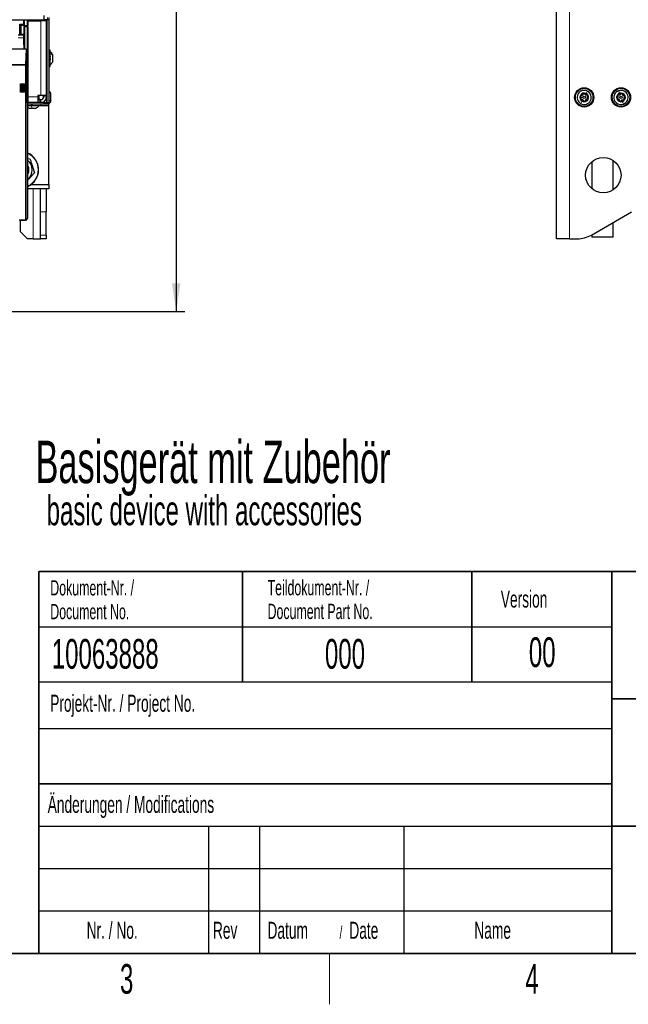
# Paper-space layout 'Blatt3' of a CAD drawing. Header units: millimetres. Extents: x 5 to 418, y 2 to 292.
# Tile 10 of 83: x 133 to 204, y 6 to 122. Entities that reach past the tile are written whole.
import ezdxf

# ---------------------------------------------------------------- set-up
doc = ezdxf.new("R2010")
doc.units = ezdxf.units.MM
doc.layers.add('SLD-0', color=7, linetype='Continuous')
doc.styles.add('SLDTEXTSTYLE0', font='TXT', dxfattribs={"width": 0.605})
doc.dimstyles.new('SLDDIMSTYLE2', dxfattribs={"dimtxt": 3.5, "dimasz": 3.302, "dimexe": 0, "dimexo": 0.0625, "dimgap": 0.875, "dimtad": 1, "dimdec": 1, "dimlfac": 6, "dimrnd": 1e-09, "dimzin": 12, "dimdsep": 46, "dimtxsty": 'SLDTEXTSTYLE0', "dimsah": 1, "dimcen": 0.09, "dimadec": 0, "dimazin": 3, "dimtfac": 1, "dimtofl": 0, "dimtmove": 0, "dimatfit": 3, "dimfxl": 1, "dimfrac": 2, "dimtolj": 1, "dimtzin": 12, "dimarcsym": 0})

# ---------------------------------------------------------------- blocks, each defined once
blk = doc.blocks.new('_D_20')
at = {"layer": 'SLD-0', "color": 7}
for p, q in [((134.35, 242.06), (152.19, 242.06)), ((151.19, 242.06), (151.19, 87.66)), ((127.16, 87.66), (152.19, 87.66))]:
    blk.add_line(p, q, dxfattribs=at)
for centre, start, end in [((148.5, 165.51), 63.4349, 116.5651), ((148.5, 164.22), 243.4349, 296.5651)]:
    blk.add_arc(centre, 6.01, start, end, dxfattribs=at)
for points in [[(151.19, 242.06), (150.68, 238.76), (151.69, 238.76)], [(151.19, 87.66), (151.69, 90.97), (150.68, 90.97)]]:
    blk.add_solid(points, dxfattribs=at)
at = {"layer": 'SLD-0', "color": 7, "insert": (146.67, 158.85), "char_height": 3.5, "attachment_point": 1, "rotation": 90, "style": 'SLDTEXTSTYLE0'}
blk.add_mtext('926,4', dxfattribs=at)

psp = doc.layouts.new('Blatt3')

# ---------------------------------------------------------------- linework, layer by layer
at = {"color": 7, "linetype": 'Continuous', "lineweight": 25}
for p, q in [((196.0056, 96.2268), (196.0056, 242.0601)), ((81.7714, 122.0518), (135.6047, 122.0518)), ((133.2547, 121.5169), (133.2547, 122.0518)), ((133.7297, 122.0518), (133.7297, 121.3746)), ((133.7381, 121.9351), (133.7297, 121.9353)), ((133.7381, 121.9351), (135.2381, 121.9351)), ((134.9381, 121.9351), (134.9381, 122.0518)), ((135.9047, 121.9351), (135.2381, 121.9351)), ((135.5714, 121.9351), (135.5714, 122.0518)), ((135.6047, 122.5635), (135.6047, 122.0518)), ((136.0214, 122.0518), (135.6047, 122.0518)), ((135.9047, 122.0518), (135.9047, 121.9351)), ((135.9047, 113.1185), (135.9047, 121.9351)), ((135.9381, 122.0518), (135.9381, 112.2851)), ((136.1881, 122.0518), (136.0214, 122.0518)), ((136.1881, 122.3018), (136.1881, 122.0518)), ((136.1881, 122.0518), (136.1881, 112.2851)), ((132.7851, 121.5169), (133.2547, 121.5169)), ((132.7851, 120.2944), (132.7851, 121.5169)), ((132.7851, 121.5169), (132.8131, 121.489)), ((132.8131, 121.489), (133.2268, 121.489)), ((132.8131, 120.6942), (132.8131, 121.489)), ((132.8148, 120.3241), (132.8131, 120.6942)), ((132.8131, 120.6942), (132.858, 120.6942)), ((132.858, 121.3685), (132.8668, 121.3772)), ((132.858, 121.3685), (132.858, 120.3133)), ((132.8668, 121.3772), (132.8668, 120.3133)), ((133.2365, 121.3772), (132.8668, 121.3772)), ((133.2268, 121.489), (133.2547, 121.5169)), ((133.2268, 121.489), (133.2268, 121.3772)), ((133.2365, 121.4987), (133.2365, 121.3772)), ((133.2365, 121.3772), (133.2365, 120.3127)), ((133.7297, 121.2079), (133.7297, 121.3746)), ((133.7297, 121.2079), (133.7297, 121.1948)), ((133.7297, 121.1948), (133.7297, 113.6114)), ((133.2305, 120.2464), (132.5881, 120.2464)), ((132.7851, 120.2944), (132.8148, 120.3241)), ((133.2547, 120.2944), (132.7851, 120.2944)), ((132.8148, 120.3241), (132.8273, 120.3241)), ((132.8275, 120.3624), (132.8273, 120.3241)), ((132.8273, 120.3241), (132.8381, 120.3133)), ((132.858, 120.3624), (132.8275, 120.3624)), ((132.8381, 120.3133), (133.2358, 120.3133)), ((133.2547, 120.2944), (133.2358, 120.3133)), ((133.2363, 119.9131), (133.2363, 118.5798)), ((133.2547, 119.0723), (133.2547, 120.2944)), ((133.2363, 118.5798), (125.8898, 118.5798)), ((133.2363, 119.0723), (133.2547, 119.0723)), ((133.5024, 118.5798), (133.2363, 118.5798)), ((133.5851, 118.4844), (133.5312, 116.7034)), ((133.5851, 118.4844), (133.5851, 113.4964)), ((136.3547, 118.1925), (136.3547, 118.4018)), ((135.9381, 117.9185), (135.9047, 117.9185)), ((136.2961, 117.7474), (136.3547, 117.7474)), ((136.2961, 117.6786), (136.3547, 117.6786)), ((136.3547, 116.6018), (136.3547, 118.1925)), ((136.6464, 117.8184), (136.6464, 117.9143)), ((136.6464, 117.0893), (136.6464, 117.8184)), ((135.9047, 117.0851), (135.9381, 117.0851)), ((132.8341, 114.4821), (133.3053, 114.4821)), ((132.8341, 113.5108), (132.8341, 114.4821)), ((132.8341, 114.4821), (132.8399, 114.4762)), ((132.8399, 114.4762), (132.8653, 114.4762)), ((132.8399, 113.5166), (132.8399, 114.4762)), ((132.9285, 114.4131), (132.8653, 114.4762)), ((132.9285, 114.4131), (133.0531, 114.4131)), ((132.9285, 114.4131), (132.9285, 113.5798)), ((133.0531, 114.4131), (133.2198, 114.4102)), ((133.0531, 113.5798), (133.0531, 114.4131)), ((133.1047, 114.2851), (133.1047, 113.7851)), ((133.25, 114.2851), (133.1047, 114.2851)), ((133.25, 113.7851), (133.1047, 113.7851)), ((133.2363, 114.4268), (133.2198, 114.4102)), ((133.2198, 114.2851), (133.2198, 114.4102)), ((133.25, 113.7865), (133.2198, 113.7441)), ((133.2198, 113.5827), (133.2198, 113.7851)), ((133.25, 114.4268), (133.2363, 114.4268)), ((133.3053, 114.4821), (133.25, 114.4268)), ((133.25, 113.5661), (133.25, 114.4268)), ((133.3053, 114.4821), (133.3053, 113.5108)), ((132.8341, 113.5108), (132.8399, 113.5166)), ((133.3053, 113.5108), (132.8341, 113.5108)), ((132.8653, 113.5166), (132.8399, 113.5166)), ((132.8653, 113.5166), (132.9285, 113.5798)), ((133.0531, 113.5798), (132.9285, 113.5798)), ((133.0531, 113.5798), (133.2198, 113.5827)), ((133.2198, 113.6812), (133.25, 113.7129)), ((133.25, 113.6137), (133.2198, 113.5834)), ((133.2198, 113.5827), (133.2363, 113.5661)), ((133.2363, 113.5661), (133.25, 113.5661)), ((133.3053, 113.5108), (133.25, 113.5661)), ((133.5851, 113.4964), (133.6054, 112.3327)), ((133.7297, 113.6114), (133.7297, 112.493)), ((135.2381, 113.1185), (134.9047, 113.1185)), ((134.9047, 113.1185), (134.9047, 112.9518)), ((134.9047, 112.9518), (134.9214, 112.9518)), ((134.9047, 112.9518), (134.9047, 112.2851)), ((135.1404, 112.6185), (134.9047, 112.6185)), ((134.9381, 112.9501), (134.9381, 113.1185)), ((135.0047, 112.6185), (135.0047, 112.8685)), ((135.1404, 112.6185), (135.1404, 112.2851)), ((135.2381, 112.6185), (135.1404, 112.6185)), ((135.9047, 113.1185), (135.2381, 113.1185)), ((135.5714, 113.1185), (135.5714, 112.9518)), ((135.8154, 112.6185), (135.9047, 112.6185)), ((135.9047, 113.1185), (135.9047, 112.9518)), ((135.9047, 112.6185), (135.9047, 112.9518)), ((135.9047, 112.7851), (135.9381, 112.7851)), ((135.9047, 112.6185), (135.9047, 112.2851)), ((136.4047, 112.5877), (136.4047, 113.4068)), ((136.4047, 112.3802), (136.4047, 112.5877)), ((133.7131, 112.225), (133.6054, 112.3327)), ((135.5131, 112.2851), (133.653, 112.2851)), ((133.7131, 98.6631), (133.7131, 112.225)), ((135.5131, 112.0851), (133.7131, 112.0851)), ((133.7131, 111.9185), (135.1797, 111.9185)), ((133.7297, 112.493), (133.7297, 112.3685)), ((133.8672, 111.6268), (134.2022, 111.6268)), ((134.2022, 111.6268), (134.6922, 111.6268)), ((135.2464, 111.9518), (136.1881, 111.9518)), ((135.5131, 112.2851), (136.1745, 112.2851)), ((136.1797, 112.0851), (135.5131, 112.0851)), ((135.5714, 112.2851), (135.5714, 112.3745)), ((136.1881, 112.2851), (136.1745, 112.2851)), ((136.1797, 112.2851), (136.1797, 112.0851)), ((136.1881, 111.9518), (136.1881, 112.2851)), ((136.1881, 102.6185), (136.1881, 111.9518)), ((133.7131, 105.7101), (133.9612, 105.6579)), ((200.1722, 105.3276), (200.1722, 102.126)), ((202.6722, 102.0008), (202.6722, 105.4528)), ((134.0822, 102.6185), (136.1881, 102.6185)), ((135.8547, 102.1471), (135.8547, 99.4022)), ((136.1881, 102.6185), (136.1881, 102.1185)), ((136.1881, 102.1185), (133.7131, 102.1185)), ((135.1881, 99.4022), (135.1881, 102.1185)), ((135.1881, 96.6734), (135.1881, 99.4022)), ((135.8547, 96.6734), (135.8547, 99.4022)), ((200.1124, 96.6734), (204.8389, 99.4022)), ((133.4479, 98.398), (132.7207, 98.398)), ((132.8547, 97.0601), (132.8547, 98.398)), ((133.5068, 98.4224), (133.6887, 98.6042)), ((202.6722, 96.4101), (202.6722, 98.1513)), ((132.8547, 97.0601), (133.6881, 96.2268)), ((135.1881, 96.2268), (135.1881, 96.6734)), ((135.8547, 96.6734), (135.8547, 96.2268)), ((200.1722, 96.7079), (200.1722, 96.4101)), ((202.6722, 96.4101), (200.1722, 96.4101)), ((134.3547, 96.2268), (133.6881, 96.2268)), ((134.3547, 96.2268), (135.1881, 96.2268)), ((135.8547, 96.2268), (135.1881, 96.2268)), ((197.5056, 96.2268), (196.0056, 96.2268)), ((197.5056, 96.2268), (198.4457, 96.2268))]:
    psp.add_line(p, q, dxfattribs=at)
at = {"color": 7, "linetype": 'Continuous', "lineweight": 18}
for p, q in [((197.5056, 242.0601), (197.5056, 96.2268)), ((133.3373, 122.0518), (133.3373, 121.3746)), ((133.6464, 121.3746), (133.6464, 122.0518)), ((134.6047, 122.0518), (134.6047, 121.9351)), ((135.0274, 121.9351), (135.0274, 122.0518)), ((135.2381, 113.1185), (135.2381, 121.9351)), ((135.5267, 121.9351), (135.5267, 122.0518)), ((136.0214, 122.0518), (136.0214, 122.3018)), ((133.254, 121.3746), (133.254, 121.5162)), ((133.254, 121.3746), (133.3373, 121.3746)), ((133.27, 121.1948), (133.2568, 121.2079)), ((133.3533, 121.1948), (133.27, 121.1948)), ((133.27, 118.5798), (133.27, 121.1948)), ((133.3373, 121.3746), (133.6464, 121.3746)), ((133.3402, 121.2913), (133.3533, 121.2781)), ((133.6464, 121.2913), (133.3402, 121.2913)), ((133.3533, 121.1948), (133.3533, 121.2781)), ((133.3533, 121.2781), (133.6464, 121.2781)), ((133.6464, 121.1948), (133.3533, 121.1948)), ((133.3533, 121.1948), (133.3533, 118.5798)), ((133.6464, 121.2913), (133.6464, 121.3746)), ((133.6464, 121.3746), (133.7297, 121.3746)), ((133.6464, 121.2781), (133.6464, 121.2913)), ((133.6464, 121.1948), (133.6464, 121.2781)), ((133.6464, 113.6114), (133.6464, 121.1948)), ((133.7297, 121.1948), (133.6464, 121.1948)), ((133.2363, 119.9131), (132.5881, 119.9131)), ((133.4479, 116.7756), (133.5024, 118.5798)), ((125.6782, 116.7756), (133.4479, 116.7756)), ((133.4479, 116.7034), (125.6782, 116.7034)), ((133.4479, 116.7034), (133.4479, 116.7756)), ((133.4479, 98.4813), (133.4479, 116.7034)), ((133.4479, 116.7034), (133.5312, 116.7034)), ((133.5312, 116.7034), (133.5312, 98.4813)), ((133.5851, 113.6114), (133.6464, 113.6114)), ((133.6464, 113.5525), (133.5851, 113.5525)), ((133.7297, 113.6114), (133.6464, 113.6114)), ((133.6464, 113.5525), (133.6464, 113.6114)), ((133.6464, 112.434), (133.6464, 113.5525)), ((133.7297, 112.9518), (134.9047, 112.9518)), ((134.9047, 112.8685), (135.0047, 112.8685)), ((135.0274, 112.6185), (135.0274, 113.1185)), ((135.2381, 112.6185), (135.2381, 112.2851)), ((135.5267, 112.7851), (135.5267, 113.1185)), ((135.5714, 112.9518), (135.9047, 112.9518)), ((133.6036, 112.434), (133.6464, 112.434)), ((133.6464, 112.4096), (133.604, 112.4096)), ((133.6464, 112.4096), (133.6464, 112.434)), ((133.6464, 112.2917), (133.6464, 112.4096)), ((135.5131, 112.0851), (135.5131, 112.2851)), ((135.5267, 112.2851), (135.5267, 112.3509)), ((134.3547, 102.1185), (134.3547, 96.2268)), ((133.5312, 98.4813), (133.7131, 98.6631)), ((135.8547, 99.4022), (135.1881, 99.4022)), ((132.6862, 98.4813), (133.4479, 98.4813)), ((133.4479, 98.4813), (133.5312, 98.4813)), ((133.4479, 98.4813), (133.4479, 98.398)), ((135.1881, 96.6734), (135.8547, 96.6734))]:
    psp.add_line(p, q, dxfattribs=at)
at = {"color": 7, "linetype": 'Continuous', "lineweight": 25}
for centre, radius in [((199.2556, 112.8935), 1.1333), ((203.5889, 112.8935), 1.1333), ((199.2556, 112.8935), 0.1491), ((203.5889, 112.8935), 0.1491), ((201.5056, 103.7268), 2.0833)]:
    psp.add_circle(centre, radius, dxfattribs=at)
at = {"color": 7, "linetype": 'Continuous', "lineweight": 18}
for centre in [(199.2556, 112.8935), (203.5889, 112.8935)]:
    psp.add_circle(centre, 1.0333, dxfattribs=at)
for centre, radius, start, end in [((133.3402, 121.2079), 0.0834, 90.020437, 179.979563), ((133.3533, 121.1948), 0.0834, 90.020437, 179.979563), ((133.6464, 121.2079), 0.0833, 0.004364, 90.004363), ((133.6464, 121.1948), 0.0833, 0.004364, 90.004363), ((133.4524, 116.6965), 0.0792, 4.980359, 93.224214), ((133.6568, 113.6261), 0.0744, 261.950533, 348.578246), ((133.6568, 112.5077), 0.0744, 261.950533, 348.578246), ((132.8047, 104.3685), 2.1186, 295.388389, 64.611611), ((133.4479, 98.4813), 0.0833, 315.00151, 0.019559)]:
    psp.add_arc(centre, radius, start, end, dxfattribs=at)
at = {"color": 7, "linetype": 'Continuous', "lineweight": 25}
for centre, radius, start, end in [((136.2714, 118.4018), 0.0833, 360, 180), ((135.8098, 117.4468), 0.9583, 29.198896, 55.348482), ((136.2714, 116.6018), 0.0833, 180, 0), ((134.9214, 112.8685), 0.0833, 0, 90), ((135.2381, 112.9518), 0.3333, 270, 0), ((135.2381, 112.9518), 0.6667, 270, 0), ((199.2556, 112.8935), 0.8333, 62.628218, 242.628218), ((199.2556, 112.8935), 0.5133, 62.628218, 242.628218), ((199.2556, 112.8935), 0.4667, 152.628218, 212.628218), ((199.2556, 112.8935), 0.4667, 92.628218, 152.628218), ((199.2556, 112.8935), 0.4667, 212.628218, 272.628218), ((199.2556, 112.8935), 0.8333, 242.628218, 62.628218), ((199.2556, 112.8935), 0.5133, 242.628218, 62.628218), ((199.2556, 112.8935), 0.4667, 32.628218, 92.628218), ((199.2556, 112.8935), 0.4667, 272.628218, 332.628218), ((199.2556, 112.8935), 0.4667, 332.628218, 32.628218), ((203.5889, 112.8935), 0.8333, 109.318241, 289.318241), ((203.5889, 112.8935), 0.5133, 109.318241, 289.318241), ((203.5889, 112.8935), 0.4667, 139.318241, 199.318241), ((203.5889, 112.8935), 0.4667, 199.318241, 259.318241), ((203.5889, 112.8935), 0.4667, 79.318241, 139.318241), ((203.5889, 112.8935), 0.8333, 289.318241, 109.318241), ((203.5889, 112.8935), 0.5133, 289.318241, 109.318241), ((203.5889, 112.8935), 0.4667, 259.318241, 319.318241), ((203.5889, 112.8935), 0.4667, 19.318241, 79.318241), ((203.5889, 112.8935), 0.4667, 319.318241, 19.318241), ((133.6464, 112.493), 0.0833, 269.995637, 359.995636), ((134.3348, 112.4634), 0.9583, 229.555407, 240.801104), ((135.1797, 112.0018), 0.0833, 270, 90), ((132.8047, 104.3685), 2.1667, 294.786032, 65.213968), ((132.8047, 104.3685), 1.4167, 309.879602, 50.120398), ((132.8047, 104.3685), 1.0417, 330.691891, 29.308109), ((132.8047, 104.3685), 1, 335.276037, 24.723963), ((133.4479, 98.4813), 0.0833, 270, 315), ((198.4457, 99.5601), 3.3333, 270, 300)]:
    psp.add_arc(centre, radius, start, end, dxfattribs=at)
at = {"color": 7, "linetype": 'Continuous', "lineweight": 18}
for centre, major_axis, ratio in [((133.2569, 121.3746), (0, 0.1667), 0.01745506), ((133.3402, 121.3746), (0, 0.0833), 0.03491013)]:
    psp.add_ellipse(centre, major_axis=major_axis, ratio=ratio, start_param=1.57079633, end_param=3.12413936, dxfattribs=at)
at = {"color": 7, "linetype": 'Continuous', "lineweight": 25}
for centre, major_axis, ratio, start_param, end_param in [((133.2305, 119.9131), (0, 0.3333), 0.01745506, 4.71238898, 6.28318531), ((133.5017, 118.4835), (0.0029, 0.0962), 0.86592647, 4.74728892, 6.30935894), ((133.6464, 112.3685), (0, 0.0833), 0.9998477, 3.14159265, 4.71238898), ((133.6297, 98.6631), (-0.0589, -0.0589), 0.99969546, 1.57079633, 2.35634678)]:
    psp.add_ellipse(centre, major_axis=major_axis, ratio=ratio, start_param=start_param, end_param=end_param, dxfattribs=at)
for points, knots in [([(136.3262, 117.4611), (136.3301, 117.4562), (136.3379, 117.4464), (136.3471, 117.4243), (136.3532, 117.3988), (136.3555, 117.3724), (136.3533, 117.3492), (136.3472, 117.3326), (136.338, 117.3234), (136.3301, 117.3239), (136.3262, 117.3241)], [0, 0, 0, 0, 0.12522067, 0.24948138, 0.37432391, 0.49906134, 0.62389537, 0.74938732, 0.87444029, 1, 1, 1, 1]), ([(136.3416, 117.7682), (136.3433, 117.7683), (136.3483, 117.7687), (136.3531, 117.7603), (136.3555, 117.7434), (136.3532, 117.7202), (136.3481, 117.6972), (136.3428, 117.6839), (136.3407, 117.6786)], [0, 0, 0, 0, 0.105862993, 0.297602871, 0.489180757, 0.680906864, 0.873643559, 1, 1, 1, 1]), ([(136.3547, 116.7685), (136.4125, 116.8136), (136.5281, 116.9038), (136.607, 117.0275), (136.6464, 117.0893)], [0, 0, 0, 0, 0.50000002, 1, 1, 1, 1]), ([(136.4047, 113.4068), (136.3574, 113.4722), (136.2954, 113.5579), (136.2087, 113.6168), (136.1881, 113.6308)], [0, 0, 0, 0, 0.76227189, 1, 1, 1, 1]), ([(136.4047, 113.4068), (136.3574, 113.4722), (136.2954, 113.558), (136.2087, 113.6168), (136.1881, 113.6308)], [0, 0, 0, 0, 0.7622718, 1, 1, 1, 1]), ([(198.8411, 113.108), (198.8371, 113.0978), (198.8291, 113.0773), (198.8313, 113.0448), (198.8425, 113.0156), (198.8563, 113.0014), (198.8631, 112.9944)], [0, 0, 0, 0, 0.24998976, 0.49961083, 0.7491272, 1, 1, 1, 1]), ([(198.9466, 113.1557), (198.9369, 113.1572), (198.9175, 113.1602), (198.8872, 113.1526), (198.8592, 113.1356), (198.8472, 113.1172), (198.8411, 113.108)], [0, 0, 0, 0, 0.249853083, 0.499901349, 0.75011449, 1, 1, 1, 1]), ([(198.874, 112.757), (198.8679, 112.7494), (198.8555, 112.7341), (198.847, 112.704), (198.8477, 112.6713), (198.8576, 112.6517), (198.8625, 112.6419)], [0, 0, 0, 0, 0.249816, 0.49990758, 0.75011993, 1, 1, 1, 1]), ([(198.8625, 112.6419), (198.8694, 112.6332), (198.8831, 112.616), (198.9124, 112.6017), (198.9433, 112.5968), (198.9624, 112.6017), (198.972, 112.6041)], [0, 0, 0, 0, 0.25003202, 0.49963172, 0.74922753, 1, 1, 1, 1]), ([(198.874, 112.757), (198.8871, 112.7737), (198.9068, 112.7987), (198.9186, 112.8428), (198.9211, 112.8779), (198.9155, 112.9126), (198.8997, 112.9557), (198.8778, 112.9789), (198.8631, 112.9944)], [0, 0, 0, 0, 0.24921908, 0.37435669, 0.49894691, 0.62401981, 0.74976746, 1, 1, 1, 1]), ([(198.9466, 113.1557), (198.9676, 113.1527), (198.9991, 113.1482), (199.0432, 113.1599), (199.0748, 113.1753), (199.1021, 113.1975), (199.1315, 113.2327), (199.1406, 113.2634), (199.1467, 113.2838)], [0, 0, 0, 0, 0.24922033, 0.37435801, 0.49894799, 0.62402062, 0.74976801, 1, 1, 1, 1]), ([(199.1829, 112.4949), (199.1751, 112.5145), (199.1632, 112.5441), (199.131, 112.5764), (199.1019, 112.596), (199.069, 112.6086), (199.0238, 112.6164), (198.9927, 112.609), (198.972, 112.6041)], [0, 0, 0, 0, 0.24919366, 0.3743301, 0.49892526, 0.62400376, 0.74975694, 1, 1, 1, 1]), ([(199.2342, 113.3596), (199.2233, 113.358), (199.2015, 113.3548), (199.1745, 113.3365), (199.1548, 113.3122), (199.1494, 113.2933), (199.1467, 113.2838)], [0, 0, 0, 0, 0.24985796, 0.49946675, 0.74901133, 1, 1, 1, 1]), ([(199.3282, 113.2921), (199.3246, 113.3013), (199.3176, 113.3196), (199.2958, 113.3421), (199.2671, 113.3578), (199.2451, 113.359), (199.2342, 113.3596)], [0, 0, 0, 0, 0.24980599, 0.50005449, 0.75030941, 1, 1, 1, 1]), ([(199.3282, 113.2921), (199.336, 113.2724), (199.3479, 113.2429), (199.3801, 113.2106), (199.4092, 113.1909), (199.4421, 113.1784), (199.4873, 113.1705), (199.5184, 113.1779), (199.5391, 113.1829)], [0, 0, 0, 0, 0.24919366, 0.37433011, 0.49892527, 0.62400376, 0.74975694, 1, 1, 1, 1]), ([(199.5645, 112.6313), (199.5435, 112.6343), (199.512, 112.6388), (199.4679, 112.627), (199.4363, 112.6116), (199.409, 112.5894), (199.3796, 112.5542), (199.3705, 112.5236), (199.3644, 112.5032)], [0, 0, 0, 0, 0.24922033, 0.37435801, 0.49894799, 0.62402062, 0.74976801, 1, 1, 1, 1]), ([(199.6486, 113.1451), (199.6417, 113.1537), (199.628, 113.1709), (199.5987, 113.1852), (199.5678, 113.1901), (199.5487, 113.1853), (199.5391, 113.1829)], [0, 0, 0, 0, 0.25003202, 0.49963172, 0.74922753, 1, 1, 1, 1]), ([(199.5645, 112.6313), (199.5742, 112.6298), (199.5936, 112.6267), (199.6239, 112.6343), (199.6519, 112.6513), (199.6639, 112.6697), (199.67, 112.6789)], [0, 0, 0, 0, 0.249853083, 0.499901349, 0.75011449, 1, 1, 1, 1]), ([(199.6371, 113.0299), (199.624, 113.0132), (199.6043, 112.9882), (199.5925, 112.9441), (199.59, 112.9091), (199.5956, 112.8743), (199.6114, 112.8313), (199.6333, 112.808), (199.648, 112.7926)], [0, 0, 0, 0, 0.24921908, 0.37435669, 0.49894691, 0.62401981, 0.74976746, 1, 1, 1, 1]), ([(199.6371, 113.0299), (199.6432, 113.0375), (199.6556, 113.0528), (199.6641, 113.0829), (199.6634, 113.1156), (199.6535, 113.1353), (199.6486, 113.1451)], [0, 0, 0, 0, 0.249816, 0.49990758, 0.75011993, 1, 1, 1, 1]), ([(199.67, 112.6789), (199.674, 112.6892), (199.682, 112.7096), (199.6798, 112.7422), (199.6686, 112.7714), (199.6548, 112.7855), (199.648, 112.7926)], [0, 0, 0, 0, 0.24998976, 0.49961083, 0.7491272, 1, 1, 1, 1]), ([(203.1862, 112.8485), (203.1784, 112.8425), (203.1629, 112.8305), (203.1477, 112.8032), (203.1408, 112.7712), (203.1459, 112.7498), (203.1485, 112.7391)], [0, 0, 0, 0, 0.24985308, 0.49990135, 0.75011449, 1, 1, 1, 1]), ([(203.1485, 112.7391), (203.1532, 112.7291), (203.1626, 112.7092), (203.1878, 112.6885), (203.2168, 112.6767), (203.2364, 112.677), (203.2463, 112.6771)], [0, 0, 0, 0, 0.24998976, 0.49961083, 0.7491272, 1, 1, 1, 1]), ([(203.1862, 112.8485), (203.2028, 112.8617), (203.2277, 112.8816), (203.2494, 112.9218), (203.2598, 112.9553), (203.2624, 112.9904), (203.2569, 113.0359), (203.2409, 113.0636), (203.2302, 113.082)], [0, 0, 0, 0, 0.24922033, 0.37435801, 0.49894799, 0.62402062, 0.74976801, 1, 1, 1, 1]), ([(203.235, 113.1977), (203.2287, 113.1886), (203.2162, 113.1706), (203.2109, 113.1384), (203.2151, 113.1074), (203.2252, 113.0905), (203.2302, 113.082)], [0, 0, 0, 0, 0.249857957, 0.499466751, 0.749011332, 1, 1, 1, 1]), ([(203.3486, 113.2197), (203.3395, 113.2235), (203.3213, 113.2309), (203.2901, 113.2304), (203.259, 113.2204), (203.243, 113.2052), (203.235, 113.1977)], [0, 0, 0, 0, 0.249805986, 0.500054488, 0.750309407, 1, 1, 1, 1]), ([(203.4265, 112.5223), (203.4233, 112.5432), (203.4186, 112.5747), (203.3946, 112.6136), (203.3708, 112.6394), (203.3417, 112.6592), (203.2995, 112.6772), (203.2676, 112.6772), (203.2463, 112.6771)], [0, 0, 0, 0, 0.24921908, 0.37435669, 0.49894691, 0.62401981, 0.74976746, 1, 1, 1, 1]), ([(203.3486, 113.2197), (203.3684, 113.212), (203.398, 113.2003), (203.4436, 113.2017), (203.4779, 113.2093), (203.5095, 113.2247), (203.5463, 113.2522), (203.5622, 113.2799), (203.5728, 113.2983)], [0, 0, 0, 0, 0.24919366, 0.37433011, 0.49892527, 0.62400376, 0.74975694, 1, 1, 1, 1]), ([(203.6754, 113.3521), (203.6644, 113.353), (203.6425, 113.3548), (203.6119, 113.3433), (203.5872, 113.3241), (203.5776, 113.3069), (203.5728, 113.2983)], [0, 0, 0, 0, 0.25003202, 0.49963172, 0.74922753, 1, 1, 1, 1]), ([(203.8291, 112.5672), (203.8094, 112.575), (203.7798, 112.5866), (203.7342, 112.5853), (203.6999, 112.5776), (203.6682, 112.5623), (203.6315, 112.5348), (203.6155, 112.5071), (203.6049, 112.4886)], [0, 0, 0, 0, 0.24919366, 0.3743301, 0.49892526, 0.62400376, 0.74975694, 1, 1, 1, 1]), ([(203.7513, 113.2647), (203.75, 113.2744), (203.7473, 113.2939), (203.7313, 113.3207), (203.707, 113.3426), (203.6859, 113.3489), (203.6754, 113.3521)], [0, 0, 0, 0, 0.249815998, 0.499907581, 0.750119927, 1, 1, 1, 1]), ([(203.7513, 113.2647), (203.7545, 113.2437), (203.7592, 113.2122), (203.7831, 113.1734), (203.8069, 113.1475), (203.836, 113.1278), (203.8782, 113.1097), (203.9102, 113.1098), (203.9315, 113.1098)], [0, 0, 0, 0, 0.24921908, 0.37435669, 0.49894691, 0.62401981, 0.74976746, 1, 1, 1, 1]), ([(203.8291, 112.5672), (203.8382, 112.5635), (203.8564, 112.556), (203.8877, 112.5565), (203.9188, 112.5666), (203.9348, 112.5817), (203.9428, 112.5893)], [0, 0, 0, 0, 0.24980599, 0.50005449, 0.75030941, 1, 1, 1, 1]), ([(203.9916, 112.9384), (203.975, 112.9252), (203.9501, 112.9054), (203.9284, 112.8652), (203.9179, 112.8317), (203.9154, 112.7966), (203.9208, 112.751), (203.9369, 112.7234), (203.9475, 112.7049)], [0, 0, 0, 0, 0.24922033, 0.37435801, 0.49894799, 0.62402062, 0.74976801, 1, 1, 1, 1]), ([(204.0293, 113.0479), (204.0246, 113.0578), (204.0152, 113.0777), (203.99, 113.0984), (203.961, 113.1103), (203.9413, 113.11), (203.9315, 113.1098)], [0, 0, 0, 0, 0.24998976, 0.49961083, 0.7491272, 1, 1, 1, 1]), ([(203.9428, 112.5893), (203.9491, 112.5983), (203.9616, 112.6164), (203.9669, 112.6486), (203.9627, 112.6796), (203.9526, 112.6965), (203.9475, 112.7049)], [0, 0, 0, 0, 0.24985796, 0.49946675, 0.74901133, 1, 1, 1, 1]), ([(203.9916, 112.9384), (203.9993, 112.9444), (204.0149, 112.9564), (204.0301, 112.9838), (204.0369, 113.0157), (204.0318, 113.0372), (204.0293, 113.0479)], [0, 0, 0, 0, 0.24985308, 0.49990135, 0.75011449, 1, 1, 1, 1]), ([(134.2445, 111.947), (134.2397, 111.9431), (134.2301, 111.9353), (134.2082, 111.9261), (134.1828, 111.92), (134.1563, 111.9177), (134.1329, 111.9199), (134.116, 111.926), (134.1064, 111.9353), (134.1066, 111.9431), (134.1067, 111.947)], [0, 0, 0, 0, 0.1251933, 0.24943846, 0.37427938, 0.49902445, 0.62386859, 0.74936876, 0.87443044, 1, 1, 1, 1]), ([(134.6922, 111.6268), (134.7541, 111.6662), (134.8777, 111.7451), (134.9679, 111.8607), (135.0131, 111.9185)], [0, 0, 0, 0, 0.49999988, 1, 1, 1, 1]), ([(136.1797, 112.1501), (136.2032, 112.166), (136.293, 112.2266), (136.3573, 112.3149), (136.4047, 112.3802)], [0, 0, 0, 0, 0.261925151, 1, 1, 1, 1]), ([(136.1797, 112.1501), (136.2032, 112.166), (136.293, 112.2266), (136.3573, 112.3149), (136.4047, 112.3802)], [0, 0, 0, 0, 0.261925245, 1, 1, 1, 1]), ([(199.1829, 112.4949), (199.1865, 112.4857), (199.1935, 112.4673), (199.2153, 112.4449), (199.244, 112.4292), (199.266, 112.4279), (199.277, 112.4273)], [0, 0, 0, 0, 0.249805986, 0.500054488, 0.750309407, 1, 1, 1, 1]), ([(199.277, 112.4273), (199.2878, 112.4289), (199.3096, 112.4322), (199.3366, 112.4504), (199.3563, 112.4747), (199.3617, 112.4937), (199.3644, 112.5032)], [0, 0, 0, 0, 0.249857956, 0.49946675, 0.749011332, 1, 1, 1, 1]), ([(203.4265, 112.5223), (203.4278, 112.5125), (203.4304, 112.4931), (203.4465, 112.4662), (203.4707, 112.4443), (203.4918, 112.438), (203.5024, 112.4349)], [0, 0, 0, 0, 0.249816, 0.49990758, 0.75011993, 1, 1, 1, 1]), ([(203.5024, 112.4349), (203.5134, 112.434), (203.5353, 112.4321), (203.5658, 112.4437), (203.5906, 112.4628), (203.6001, 112.48), (203.6049, 112.4886)], [0, 0, 0, 0, 0.25003202, 0.49963172, 0.74922753, 1, 1, 1, 1]), ([(133.9612, 105.6579), (133.9797, 105.6013), (134.0354, 105.4311), (134.1105, 105.2013), (134.1866, 104.9687), (134.2445, 104.7918), (134.3029, 104.6131), (134.3614, 104.4344), (134.4271, 104.2334), (134.473, 104.093), (134.4996, 104.0117)], [0, 0, 0, 0, 0.10436062, 0.31346465, 0.41852342, 0.52584112, 0.63342422, 0.74175755, 0.85030953, 1, 1, 1, 1]), ([(134.4996, 104.0117), (134.4508, 103.9573), (134.3654, 103.862), (134.2422, 103.7247), (134.1306, 103.6002), (134.0183, 103.475), (133.9049, 103.3485), (133.803, 103.2349), (133.7389, 103.1635), (133.7131, 103.1346)], [0, 0, 0, 0, 0.18838558, 0.32980363, 0.47141548, 0.61371351, 0.75628471, 0.90170448, 1, 1, 1, 1])]:
    psp.add_open_spline(points, degree=3, knots=knots, dxfattribs=at)
at = {"color": 7, "linetype": 'Continuous', "lineweight": 18}
for points in [[(136.3547, 118.0646), (136.4125, 118.03), (136.5281, 117.9607), (136.607, 117.8658), (136.6464, 117.8184)], [(199.6387, 113.6335), (199.6189, 113.5953), (199.5793, 113.5188), (199.5208, 113.4058), (199.4916, 113.3493)], [(203.3132, 113.6799), (203.3275, 113.6392), (203.356, 113.5579), (203.398, 113.4379), (203.4191, 113.3779)], [(134.1418, 111.9185), (134.1503, 111.8607), (134.1673, 111.7451), (134.1905, 111.6662), (134.2022, 111.6268)], [(198.8724, 112.1534), (198.8922, 112.1917), (198.9318, 112.2682), (198.9903, 112.3811), (199.0195, 112.4376)], [(203.8646, 112.1071), (203.8503, 112.1477), (203.8218, 112.229), (203.7797, 112.349), (203.7587, 112.409)]]:
    psp.add_open_spline(points, degree=3, dxfattribs=at)
psp.add_open_spline([(136.1881, 112.4543), (136.2087, 112.4626), (136.2954, 112.4977), (136.3574, 112.5488), (136.4047, 112.5877)], degree=3, knots=[0, 0, 0, 0, 0.237728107, 1, 1, 1, 1], dxfattribs=at)
at = {"layer": 'SLD-0', "lineweight": 35}
for p, q in [((135, 57), (408, 57)), ((135, 57), (135, 12)), ((159, 57), (159, 44)), ((186, 57), (186, 44)), ((202.5, 57), (202.5, 12)), ((202.5, 42), (259, 42)), ((135, 32), (202.5, 32)), ((202.5, 27), (259, 27)), ((26, 12), (408, 12)), ((135, 12), (408, 12))]:
    psp.add_line(p, q, dxfattribs=at)
at = {"layer": 'SLD-0'}
for p, q in [((135, 50.5), (202.5, 50.5)), ((135, 38.5), (202.5, 38.5)), ((135, 27), (202.5, 27)), ((155, 27), (155, 12)), ((161, 27), (161, 12)), ((178, 27), (178, 12)), ((135, 22), (202.5, 22)), ((135, 17), (202.5, 17))]:
    psp.add_line(p, q, dxfattribs=at)
at = {"layer": 'SLD-0', "lineweight": 25}
psp.add_line((135, 44), (202.5, 44), dxfattribs=at)
at = {"layer": 'SLD-0', "lineweight": 18}
psp.add_line((169.25, 6), (169.25, 12), dxfattribs=at)

# ---------------------------------------------------------------- texts
at = {"layer": 'SLD-0', "style": 'SLDTEXTSTYLE0'}
for s, insert, char_height, attachment_point in [('Basisgerät mit Zubehör', (134.6141, 72.4301), 5, 1), ('basic device with accessories', (135.9266, 65.9616), 3.5, 1), ('Dokument-Nr. /', (136.354, 55.9891), 1.8, 1), ('Teildokument-Nr. /', (161.9554, 56.0073), 1.8, 1), ('Version', (189.4285, 54.7601), 2, 1), ('Document No.', (136.354, 53.1891), 1.8, 1), ('Document Part No.', (161.9554, 53.2073), 1.8, 1), ('10063888', (136.5297, 49.0581), 3.5, 1), ('000', (168.711, 49.0581), 3.5, 1), ('00', (194.3073, 49.2527), 3.5, 2), ('Projekt-Nr. / Project No.', (136.3454, 42.4834), 2, 1), ('Änderungen / Modifications', (136.0531, 30.5619), 2, 1), ('Nr. / No.', (140.6365, 15.7244), 2, 1), ('Rev', (155.5183, 15.7244), 2, 1), ('Datum', (161.9462, 15.7244), 2, 1), ('/', (170.4292, 15.2243), 1.5, 1), ('Date', (171.5854, 15.7244), 2, 1), ('Name', (186.3108, 15.729), 2, 1), ('3', (145.3527, 10.743), 3.5, 2), ('4', (193.1027, 10.743), 3.5, 2)]:
    psp.add_mtext(s, dxfattribs=dict(at, insert=insert, char_height=char_height, attachment_point=attachment_point))

# ---------------------------------------------------------------- dimensions: what is measured, and where the dimension line sits
at = {"layer": 'SLD-0', "color": 7}
dim = psp.add_linear_dim(base=(151.1861, 87.6646), p1=(134.3547, 242.0601), p2=(127.1612, 87.6646), angle=90, text='(<>)', dimstyle='SLDDIMSTYLE2', dxfattribs=at)
dim.commit()
dim.dimension.update_dxf_attribs({"geometry": '_D_20', "text_midpoint": (151.1861, 164.8624), "dimtype": 160})

doc.saveas('drawing.dxf')
